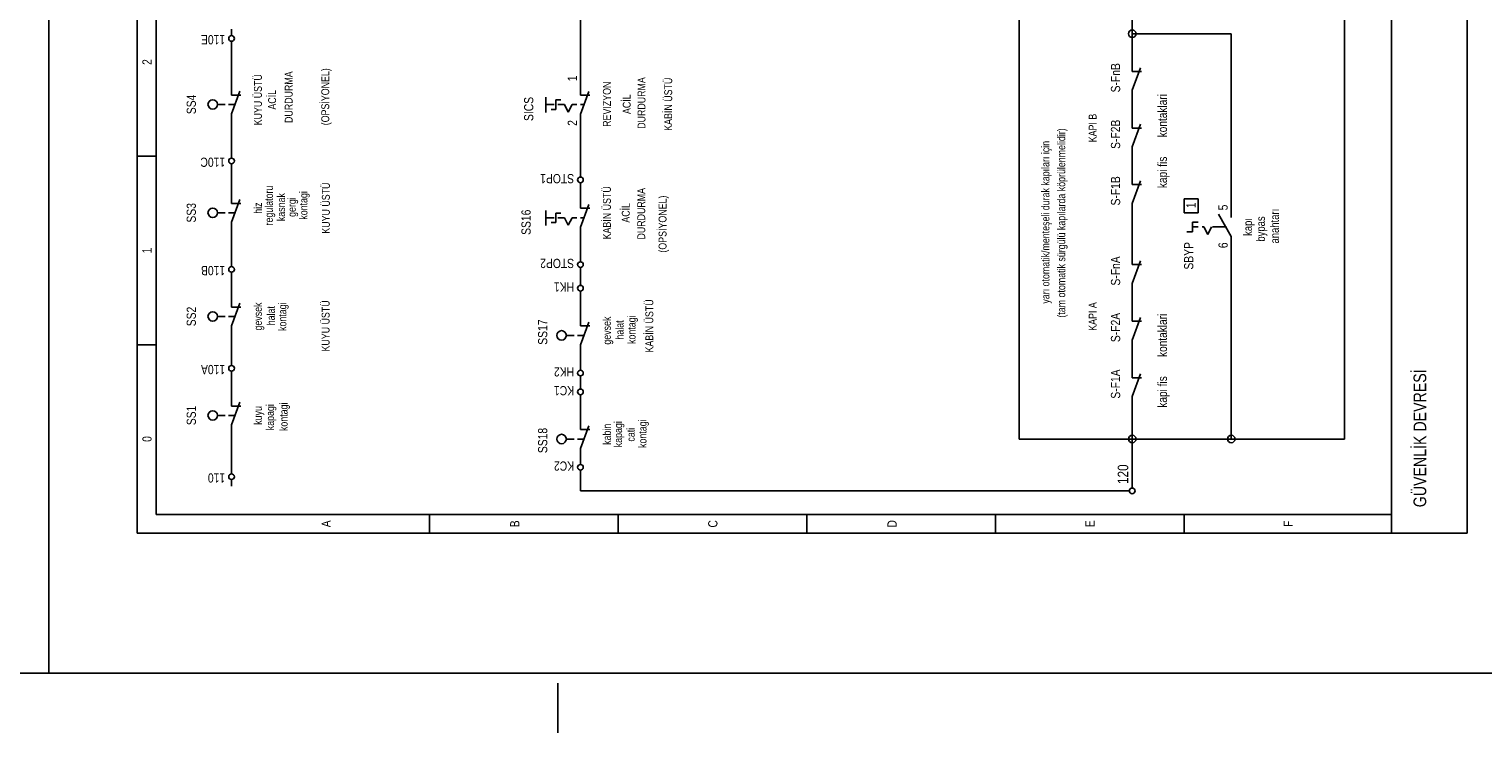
# Model space of a CAD drawing. Header units: centimetres. Extents: x 0 to 13360, y -30 to 2970.
# Tile 17 of 27: x 11235 to 11964, y -30 to 323. Entities that reach past the tile are written whole.
import ezdxf
from ezdxf.enums import TextEntityAlignment as Align

# ---------------------------------------------------------------- set-up
doc = ezdxf.new("R2010")
doc.units = ezdxf.units.CM
doc.linetypes.add('CENTER', pattern=[40, 25, -5, 5, -5])
for name, color, linetype in [('ASN-CERCEVE', 7, 'CONTINUOUS'), ('ASN-EKSEN', 8, 'CENTER'), ('ASN-ELEKTRIK', 3, 'CONTINUOUS'), ('ASN-ELEKTRIK-YAZI', 4, 'CONTINUOUS')]:
    doc.layers.add(name, color=color, linetype=linetype)
doc.styles.get("Standard").update_dxf_attribs({"font": 'arial.ttf', "width": 0.8})

msp = doc.modelspace()

# ---------------------------------------------------------------- linework, layer by layer
at = {"layer": 'ASN-CERCEVE'}
msp.add_line((11244.9, 0), (11244.9, 2970), dxfattribs=at)
for points in [[(0, 0), (13359.95, 0), (13359.95, 2970), (0, 2970)], [(100, 0), (13334.95, 0), (13334.95, 2970), (100, 2970)]]:
    msp.add_lwpolyline(points, close=True, dxfattribs=at)
at = {"layer": 'ASN-EKSEN'}
msp.add_line((11500, -30), (11500, -5), dxfattribs=at)
at = {"layer": 'ASN-ELEKTRIK'}
for p, q in [((11289.15, 70.2), (11289.15, 1015.95)), ((11298.6, 79.66), (11298.6, 1015.95)), ((11918.07, 70.2), (11918.07, 1015.95)), ((11955.9, 1015.95), (11955.9, 70.2)), ((11894.43, 117.49), (11894.43, 564.36)), ((11731.29, 117.49), (11731.29, 528.89)), ((11511.4, 353.92), (11511.4, 294.72)), ((11788.03, 320.82), (11788.03, 332.65)), ((11336.43, 319.88), (11336.43, 323.19)), ((11837.68, 320.82), (11788.03, 320.82)), ((11788.03, 306.64), (11788.03, 320.82)), ((11837.68, 233.34), (11837.68, 320.82)), ((11336.43, 313.73), (11336.43, 317.04)), ((11336.43, 294.82), (11336.43, 313.73)), ((11788.03, 301.91), (11788.03, 306.64)), ((11788.03, 292.45), (11792.16, 303.8)), ((11788.03, 301.91), (11792.76, 301.91)), ((11336.43, 290.09), (11336.43, 294.82)), ((11336.43, 280.63), (11340.57, 291.98)), ((11511.4, 289.99), (11511.4, 294.72)), ((11511.4, 280.53), (11515.53, 291.88)), ((11788.03, 292.45), (11788.03, 287.72)), ((11329.34, 285.36), (11333.23, 285.36)), ((11334.92, 285.36), (11338.16, 285.36)), ((11336.43, 290.09), (11341.16, 290.09)), ((11493.98, 281.4), (11493.98, 288.97)), ((11494, 285.26), (11498.16, 285.26)), ((11499.1, 287.63), (11501.47, 287.63)), ((11499.1, 287.63), (11499.1, 282.9)), ((11500.05, 285.26), (11503.36, 285.26)), ((11505.25, 281.48), (11503.36, 285.26)), ((11507.14, 285.26), (11505.25, 281.48)), ((11507.14, 285.26), (11509.51, 285.26)), ((11511.4, 289.99), (11516.13, 289.99)), ((11511.4, 285.26), (11513.1, 285.26)), ((11788.03, 278.26), (11788.03, 287.72)), ((11336.43, 280.63), (11336.43, 275.9)), ((11496.74, 282.9), (11499.1, 282.9)), ((11511.4, 280.53), (11511.4, 275.81)), ((11788.03, 273.54), (11788.03, 278.26)), ((11336.43, 261.71), (11336.43, 275.9)), ((11511.4, 275.81), (11511.4, 252.26)), ((11788.03, 264.08), (11792.16, 275.43)), ((11788.03, 273.54), (11792.76, 273.54)), ((11788.03, 264.08), (11788.03, 259.35)), ((11298.6, 259.35), (11289.15, 259.35)), ((11336.43, 258.4), (11336.43, 261.71)), ((11336.43, 252.26), (11336.43, 255.57)), ((11788.03, 249.89), (11788.03, 259.35)), ((11336.43, 240.43), (11336.43, 252.26)), ((11511.4, 248.95), (11511.4, 252.26)), ((11788.03, 245.16), (11788.03, 249.89)), ((11511.4, 242.8), (11511.4, 246.11)), ((11511.4, 237.98), (11511.4, 242.8)), ((11788.03, 235.71), (11792.16, 247.05)), ((11788.03, 245.16), (11792.76, 245.16)), ((11336.43, 235.71), (11336.43, 240.43)), ((11336.43, 226.25), (11340.57, 237.6)), ((11336.43, 235.71), (11341.16, 235.71)), ((11511.4, 233.25), (11511.4, 237.98)), ((11511.4, 223.79), (11515.53, 235.14)), ((11788.03, 235.71), (11788.03, 230.98)), ((11814.04, 230.98), (11814.04, 238.07)), ((11814.04, 238.07), (11821.13, 238.07)), ((11821.13, 238.07), (11821.13, 230.98)), ((11837.68, 228.61), (11837.68, 233.34)), ((11329.34, 230.98), (11333.23, 230.98)), ((11334.92, 230.98), (11338.16, 230.98)), ((11336.43, 226.25), (11336.43, 221.52)), ((11493.98, 224.65), (11493.98, 232.22)), ((11494, 228.52), (11498.16, 228.52)), ((11496.74, 226.15), (11499.1, 226.15)), ((11499.1, 230.88), (11501.47, 230.88)), ((11499.1, 230.88), (11499.1, 226.15)), ((11500.05, 228.52), (11503.36, 228.52)), ((11505.25, 224.73), (11503.36, 228.52)), ((11507.14, 228.52), (11505.25, 224.73)), ((11507.14, 228.52), (11509.51, 228.52)), ((11511.4, 233.25), (11516.13, 233.25)), ((11511.4, 228.52), (11513.1, 228.52)), ((11788.03, 209.7), (11788.03, 230.98)), ((11821.13, 230.98), (11814.04, 230.98)), ((11818.3, 226.25), (11821.13, 226.25)), ((11818.3, 226.25), (11818.3, 221.52)), ((11837.68, 219.15), (11831.22, 230.34)), ((11336.43, 221.52), (11336.43, 207.33)), ((11511.4, 223.79), (11511.4, 219.06)), ((11511.4, 209.7), (11511.4, 219.06)), ((11815.46, 221.52), (11818.3, 221.52)), ((11818.3, 223.88), (11821.13, 223.88)), ((11823.03, 223.88), (11823.97, 223.88)), ((11825.86, 220.1), (11823.97, 223.88)), ((11827.75, 223.88), (11825.86, 220.1)), ((11835.32, 223.88), (11828.23, 223.88)), ((11837.68, 219.15), (11837.68, 214.43)), ((11837.68, 214.43), (11837.68, 117.49)), ((11336.43, 204.02), (11336.43, 207.33)), ((11511.4, 206.39), (11511.4, 209.7)), ((11788.03, 204.97), (11788.03, 209.7)), ((11788.03, 195.51), (11792.16, 206.86)), ((11788.03, 204.97), (11792.76, 204.97)), ((11336.43, 197.88), (11336.43, 201.19)), ((11336.43, 188.42), (11336.43, 197.88)), ((11511.4, 200.24), (11511.4, 203.55)), ((11511.4, 200.24), (11511.4, 197.88)), ((11511.4, 194.57), (11511.4, 197.88)), ((11511.4, 188.42), (11511.4, 191.73)), ((11788.03, 195.51), (11788.03, 190.78)), ((11788.03, 181.32), (11788.03, 190.78)), ((11336.43, 183.69), (11336.43, 188.42)), ((11336.43, 174.23), (11340.57, 185.58)), ((11336.43, 183.69), (11341.16, 183.69)), ((11511.4, 178.96), (11511.4, 188.42)), ((11329.34, 178.96), (11333.23, 178.96)), ((11334.92, 178.96), (11338.16, 178.96)), ((11511.4, 174.23), (11511.4, 178.96)), ((11511.4, 164.77), (11515.53, 176.12)), ((11788.03, 176.6), (11788.03, 181.32)), ((11788.03, 167.14), (11792.16, 178.49)), ((11788.03, 176.6), (11792.76, 176.6)), ((11336.43, 174.23), (11336.43, 169.5)), ((11336.43, 157.68), (11336.43, 169.5)), ((11504.31, 169.5), (11508.2, 169.5)), ((11509.89, 169.5), (11513.12, 169.5)), ((11511.4, 174.23), (11516.13, 174.23)), ((11298.6, 164.77), (11289.15, 164.77)), ((11511.4, 164.77), (11511.4, 160.05)), ((11788.03, 167.14), (11788.03, 162.41)), ((11788.03, 152.95), (11788.03, 162.41)), ((11336.43, 154.37), (11336.43, 157.68)), ((11511.4, 160.05), (11511.4, 155.32)), ((11511.4, 152.01), (11511.4, 155.32)), ((11336.43, 148.22), (11336.43, 151.53)), ((11336.43, 138.77), (11336.43, 148.22)), ((11511.4, 145.86), (11511.4, 149.17)), ((11511.4, 142.55), (11511.4, 145.86)), ((11788.03, 148.22), (11788.03, 152.95)), ((11788.03, 138.77), (11792.16, 150.11)), ((11788.03, 148.22), (11792.76, 148.22)), ((11336.43, 134.04), (11336.43, 138.77)), ((11511.4, 136.4), (11511.4, 139.71)), ((11788.03, 138.77), (11788.03, 134.04)), ((11336.43, 124.58), (11340.57, 135.93)), ((11336.43, 134.04), (11341.16, 134.04)), ((11511.4, 126.94), (11511.4, 136.4)), ((11788.03, 117.49), (11788.03, 134.04)), ((11329.34, 129.31), (11333.23, 129.31)), ((11334.92, 129.31), (11338.16, 129.31)), ((11336.43, 124.58), (11336.43, 119.85)), ((11511.4, 122.22), (11511.4, 126.94)), ((11511.4, 112.76), (11515.53, 124.11)), ((11336.43, 103.3), (11336.43, 119.85)), ((11504.31, 117.49), (11508.2, 117.49)), ((11509.89, 117.49), (11513.12, 117.49)), ((11511.4, 122.22), (11516.13, 122.22)), ((11731.29, 117.49), (11788.03, 117.49)), ((11788.03, 96.21), (11788.03, 117.49)), ((11837.68, 117.49), (11788.03, 117.49)), ((11894.43, 117.49), (11837.68, 117.49)), ((11511.4, 112.76), (11511.4, 108.03)), ((11336.43, 99.99), (11336.43, 103.3)), ((11511.4, 104.72), (11511.4, 108.03)), ((11336.43, 93.84), (11336.43, 97.15)), ((11511.4, 98.57), (11511.4, 101.88)), ((11511.4, 98.57), (11511.4, 91.48)), ((11788.03, 92.9), (11788.03, 96.21)), ((11783.3, 91.48), (11511.4, 91.48)), ((11783.3, 91.48), (11786.61, 91.48)), ((11298.6, 79.66), (11918.07, 79.66)), ((11435.74, 79.66), (11435.74, 70.2)), ((11530.31, 79.66), (11530.31, 70.2)), ((11624.89, 79.66), (11624.89, 70.2)), ((11719.46, 70.2), (11719.46, 79.66)), ((11814.04, 70.2), (11814.04, 79.66)), ((11955.9, 70.2), (11289.15, 70.2))]:
    msp.add_line(p, q, dxfattribs=at)
for centre, radius in [((11788.03, 320.82), 1.89), ((11336.43, 318.46), 1.42), ((11326.98, 285.36), 2.36), ((11336.43, 256.99), 1.42), ((11511.4, 247.53), 1.42), ((11326.98, 230.98), 2.36), ((11511.4, 204.97), 1.42), ((11336.43, 202.6), 1.42), ((11511.4, 193.15), 1.42), ((11326.98, 178.96), 2.36), ((11501.94, 169.5), 2.36), ((11336.43, 152.95), 1.42), ((11511.4, 150.59), 1.42), ((11511.4, 141.13), 1.42), ((11326.98, 129.31), 2.36), ((11501.94, 117.49), 2.36), ((11788.03, 117.49), 1.89), ((11837.68, 117.49), 1.89), ((11511.4, 103.3), 1.42), ((11336.43, 98.57), 1.42), ((11788.03, 91.48), 1.42)]:
    msp.add_circle(centre, radius, dxfattribs=at)

# ---------------------------------------------------------------- texts
at = {"layer": 'ASN-ELEKTRIK-YAZI', "width": 0.8}
for s, height, rotation, p in [('110E', 4.634, 180, (11333.22, 320.16)), ('(OPSİYONEL)', 3.9722, 90, (11385.41, 274.91)), ('1', 4.63, 90, (11509.6, 296.99)), ('S-FnB', 4.634, 90, (11781.98, 291.41)), ('kontaklari', 4.54, 90, (11805.43, 268.84)), ('S-F2B', 4.634, 90, (11781.98, 263.04)), ('110C', 4.634, 180, (11333.22, 258.69)), ('kapi fis', 4.54, 90, (11805.43, 243.38)), ('STOP1', 4.634, 180, (11508.18, 250.46)), ('S-F1B', 4.634, 90, (11781.98, 234.67)), ('(OPSİYONEL)', 3.9722, 90, (11554.53, 211.02)), ('5', 4.63, 90, (11835.89, 232.21)), ('110B', 4.634, 180, (11333.22, 204.31)), ('STOP2', 4.634, 180, (11508.18, 207.9)), ('S-FnA', 4.634, 90, (11781.98, 194.47)), ('HK1', 4.634, 180, (11508.18, 196.08)), ('S-F2A', 4.634, 90, (11781.98, 166.1)), ('kontaklari', 4.54, 90, (11805.43, 158.64)), ('110A', 4.634, 180, (11333.22, 154.65)), ('HK2', 4.634, 180, (11508.18, 153.52)), ('GÜVENLİK DEVRESİ', 6.3687, 90, (11935.44, 83.24)), ('S-F1A', 4.634, 90, (11781.98, 137.73)), ('kapi fis', 4.54, 90, (11805.43, 133.19)), ('KC1', 4.634, 180, (11508.18, 144.06)), ('KC2', 4.634, 180, (11508.18, 106.23)), ('120', 5.296, 90, (11786.05, 94.88)), ('110', 4.634, 180, (11333.22, 100.27))]:
    msp.add_text(s, height=height, rotation=rotation, dxfattribs=at).set_placement(p)
for s, height, p in [('2', 4.63, (11296.33, 306.64)), ('KUYU ÜSTÜ', 3.972, (11351.65, 287.72)), ('DURDURMA', 3.972, (11367.08, 289.02)), ('KABİN ÜSTÜ', 3.972, (11557.36, 285.48)), ('ACİL', 3.972, (11358.75, 287.72)), ('REVIZYON', 3.972, (11526.62, 285.48)), ('DURDURMA', 3.972, (11543.96, 286.08)), ('SS4', 4.634, (11318.56, 285.36)), ('ACİL', 3.972, (11536.55, 285.48)), ('(tam otomatik sürgülü kapılarda köprülenmelidir)', 3.9722, (11754.44, 225.89)), ('KAPI B', 3.972, (11770.16, 273.54)), ('yarı otomatik/menteşeli durak kapıları için', 3.9722, (11746.51, 226.25)), ('regulatoru', 3.972, (11357.15, 234.64)), ('kasnak', 3.972, (11363.25, 233.84)), ('kontagi', 3.972, (11374.48, 234.7)), ('KUYU ÜSTÜ', 3.972, (11385.71, 233.34)), ('KABİN ÜSTÜ', 3.972, (11526.63, 230.98)), ('DURDURMA', 3.972, (11543.84, 230.51)), ('SS3', 4.634, (11318.56, 230.98)), ('hiz', 3.972, (11351.66, 233.34)), ('gergi', 3.972, (11368.65, 233.86)), ('ACİL', 3.972, (11536.09, 230.98)), ('1', 4.63, (11819.81, 234.76)), ('anahtarı', 4.256, (11861.55, 224.31)), ('SS16', 4.634, (11486.43, 226.25)), ('kapı', 4.256, (11848.09, 223.88)), ('bypas', 4.256, (11854.55, 222.85)), ('1', 4.63, (11296.33, 212.06)), ('SS2', 4.634, (11318.56, 178.96)), ('gevsek', 3.972, (11351.66, 178.96)), ('halat', 3.972, (11358.15, 179.36)), ('kontagi', 3.972, (11363.9, 178.87)), ('KUYU ÜSTÜ', 3.972, (11385.59, 174.22)), ('KABİN ÜSTÜ', 3.972, (11547.91, 174.23)), ('KAPI A', 3.972, (11770.16, 178.96)), ('gevsek', 3.972, (11526.63, 171.87)), ('halat', 3.972, (11532.98, 172.19)), ('kontagi', 3.972, (11538.99, 172.34)), ('SS1', 4.634, (11318.56, 129.31)), ('kuyu', 3.972, (11351.66, 129.31)), ('kapagi', 3.972, (11357.73, 128.43)), ('kontagi', 3.972, (11364.52, 128.63)), ('kabin', 3.972, (11526.63, 119.85)), ('kapagi', 3.972, (11532.24, 119.88)), ('kontagi', 3.972, (11544.49, 120.17)), ('0', 4.63, (11296.33, 117.49)), ('cati', 3.972, (11538.57, 119.65)), ('A', 4.63, (11386.18, 74.93)), ('B', 4.63, (11480.76, 74.93)), ('C', 4.63, (11580.06, 74.93)), ('D', 4.63, (11669.91, 74.93)), ('E', 4.63, (11769.21, 74.93)), ('F', 4.63, (11868.52, 74.93))]:
    msp.add_text(s, height=height, rotation=90, dxfattribs=at).set_placement(p, align=Align.CENTER)
for s, height, p in [('SICS', 4.634, (11487.76, 289.14)), ('2', 4.63, (11509.6, 277.51)), ('SBYP', 4.634, (11818.67, 216.32)), ('6', 4.63, (11835.89, 216.13)), ('SS17', 4.634, (11494.75, 177.45)), ('SS18', 4.634, (11494.75, 123.07))]:
    msp.add_text(s, height=height, rotation=90, dxfattribs=at).set_placement(p, align=Align.RIGHT)

doc.saveas('drawing.dxf')
